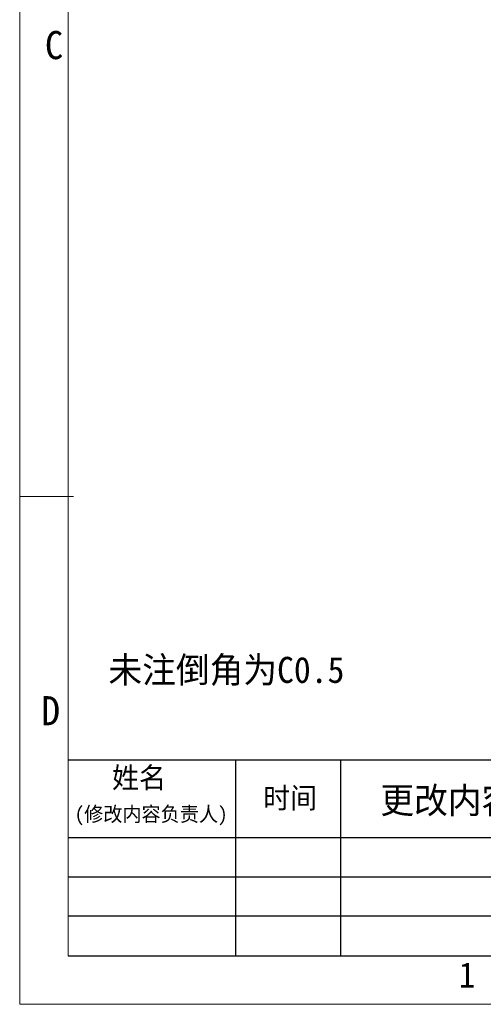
# Model space of a CAD drawing. Header units: millimetres. Extents: x -24622 to 2314, y -1603 to 2287.
# Tile 124 of 197: x -609 to -131, y 235 to 1251. Entities that reach past the tile are written whole.
import ezdxf
from ezdxf.enums import TextEntityAlignment as Align

# ---------------------------------------------------------------- set-up
doc = ezdxf.new("R2010")
doc.units = ezdxf.units.MM
doc.layers.add('用户自定义1', color=4, linetype='Continuous', lineweight=13)
doc.styles.add('样式 2', font='simkai.ttf', dxfattribs={"width": 0.95})

msp = doc.modelspace()

# ---------------------------------------------------------------- linework, layer by layer
at = {"color": 7, "linetype": 'Continuous', "lineweight": 25}
for p, q in [((-559.41, 487.309), (774.031, 487.309)), ((-386.944, 487.309), (-386.944, 285.231)), ((-278.761, 487.309), (-278.761, 285.231)), ((-559.41, 407.253), (774.031, 407.253)), ((774.031, 366.399), (-559.41, 366.399)), ((-559.41, 326.536), (774.031, 326.536))]:
    msp.add_line(p, q, dxfattribs=at)
at = {"color": 0, "linetype": 'Continuous', "lineweight": 25}
msp.add_line((-559.41, 285.231), (2263.549, 285.231), dxfattribs=at)
at = {"layer": '用户自定义1', "color": 0, "lineweight": 15, "ltscale": 0.3}
for p, q in [((-609.496, 235.178), (-609.496, 2187.247)), ((-559.443, 285.231), (-559.443, 2187.247)), ((2263.549, 285.231), (-559.443, 285.231)), ((2313.602, 235.178), (-609.496, 235.178))]:
    msp.add_line(p, q, dxfattribs=at)
at = {"layer": '用户自定义1', "lineweight": 15, "ltscale": 0.3}
msp.add_line((-609.496, 759.065), (-553.881, 759.065), dxfattribs=at)

# ---------------------------------------------------------------- texts
at = {"color": 7, "linetype": 'Continuous', "lineweight": 25, "attachment_point": 1, "style": '样式 2'}
for s, insert, char_height in [('未注倒角为C0.5', (-518.031, 593.508), 26.8444), ('姓名', (-514.339, 479.737), 21.4755), ('时间', (-358.53, 458.721), 21.4755), ('更改内容简介', (-237.668, 458.989), 26.8444), ('(修改内容负责人)', (-552.858, 439.005), 15.2189)]:
    msp.add_mtext(s, dxfattribs=dict(at, insert=insert, char_height=char_height))
at = {"layer": '用户自定义1', "color": 0, "lineweight": 15, "ltscale": 0.3, "style": '样式 2', "width": 0.95}
for s, height, p in [('C', 29.016, (-574.096, 1210.026)), ('D', 30.032, (-577.504, 522.983)), ('1', 26.115, (-148.282, 252.417))]:
    msp.add_text(s, height=height, dxfattribs=at).set_placement(p, align=Align.CENTER)

doc.saveas('drawing.dxf')
